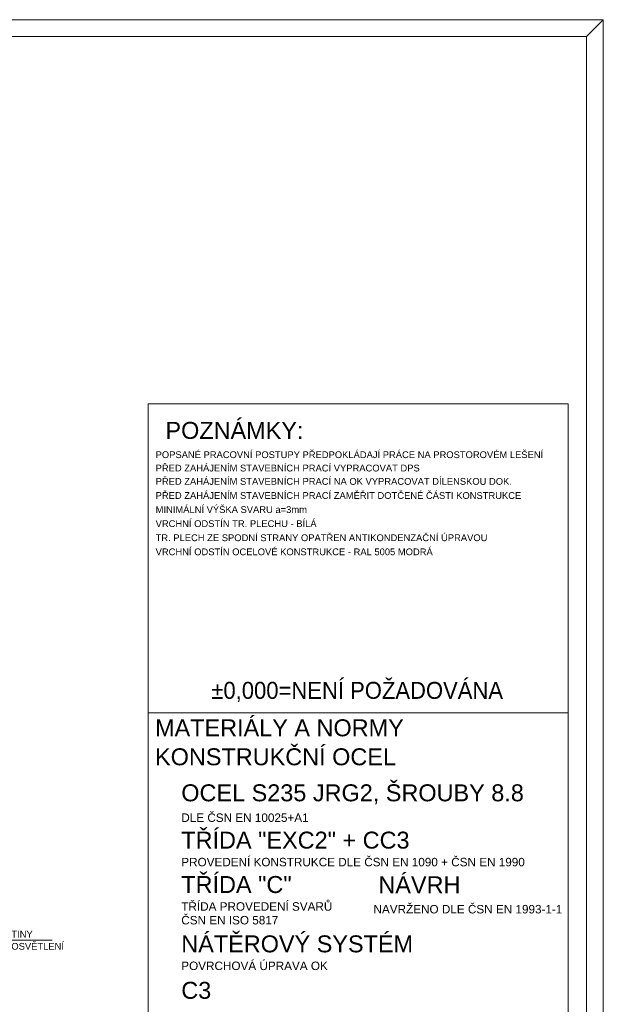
# Model space of a CAD drawing. Header units: metres. Extents: x 212 to 317, y 37 to 97.
# Tile 52 of 52: x 300 to 317, y 67 to 97. Entities that reach past the tile are written whole.
import ezdxf

# ---------------------------------------------------------------- set-up
doc = ezdxf.new("R2010")
doc.units = ezdxf.units.M
for name, color, linetype, lineweight in [('POPIS', 7, 'Continuous', 13), ('SRAFY', 254, 'Continuous', 18), ('Standard', 7, 'Continuous', 40)]:
    doc.layers.add(name, color=color, linetype=linetype, lineweight=lineweight)
doc.styles.add('ARIAL', font='ARIAL.TTF')

msp = doc.modelspace()

# ---------------------------------------------------------------- linework, layer by layer
at = {"layer": 'POPIS', "color": 204, "linetype": 'Continuous', "lineweight": 13}
for p, q in [((303.436, 85.178), (315.836, 85.178)), ((315.836, 85.178), (303.436, 85.178)), ((303.436, 66.808), (303.436, 85.178)), ((315.836, 66.808), (315.836, 85.178)), ((303.436, 76.071), (315.836, 76.071))]:
    msp.add_line(p, q, dxfattribs=at)
at = {"layer": 'SRAFY', "color": 136, "linetype": 'Continuous', "lineweight": 18}
for p, q in [((316.369, 96.508), (316.869, 96.508)), ((316.369, 96.008), (316.869, 96.508)), ((316.869, 96.508), (316.869, 96.008)), ((316.869, 96.508), (316.869, 96.008)), ((316.869, 96.508), (316.869, 96.008)), ((316.869, 96.508), (316.869, 96.008))]:
    msp.add_line(p, q, dxfattribs=at)
for points in [[(211.869, 37.108), (316.869, 37.108), (316.869, 96.508), (211.869, 96.508), (211.869, 37.108)], [(212.369, 37.608), (316.369, 37.608), (316.369, 96.008), (212.369, 96.008), (212.369, 37.608)]]:
    msp.add_lwpolyline(points, dxfattribs=at)
at = {"layer": 'Standard', "color": 7, "linetype": 'Continuous', "lineweight": 13}
msp.add_line((295.763, 69.368), (300.61, 69.368), dxfattribs=at)

# ---------------------------------------------------------------- texts
at = {"layer": 'POPIS', "color": 204, "linetype": 'Continuous', "lineweight": 13, "attachment_point": 7, "style": 'ARIAL'}
for s, insert, char_height, width in [('\\W0.99;POZNÁMKY:', (303.951, 84.141), 0.5, 0.2478), ('\\W0.99;POPSANÉ\\~PRACOVNÍ\\~POSTUPY\\~PŘEDPOKLÁDAJÍ\\~PRÁCE\\~NA\\~PROSTOROVÉM\\~LEŠENÍ', (303.661, 83.578), 0.2, 0.09912), ('\\W0.99;PŘED\\~ZAHÁJENÍM\\~STAVEBNÍCH\\~PRACÍ\\~VYPRACOVAT\\~DPS', (303.661, 83.184), 0.2, 0.09912), ('\\W0.99;PŘED\\~ZAHÁJENÍM\\~STAVEBNÍCH\\~PRACÍ\\~NA\\~OK\\~VYPRACOVAT\\~DÍLENSKOU\\~DOK.', (303.661, 82.791), 0.2, 0.09912), ('\\W0.99;PŘED\\~ZAHÁJENÍM\\~STAVEBNÍCH\\~PRACÍ\\~ZAMĚŘIT\\~DOTČENÉ\\~ČÁSTI\\~KONSTRUKCE', (303.661, 82.375), 0.2, 0.09912), ('\\W0.99;MINIMÁLNÍ\\~VÝŠKA\\~SVARU\\~a=3mm', (303.661, 81.96), 0.2, 0.09912), ('\\W0.99;VRCHNÍ\\~ODSTÍN\\~TR.\\~PLECHU\\~-\\~BÍLÁ', (303.661, 81.545), 0.2, 0.09912), ('\\W0.99;TR.\\~PLECH\\~ZE\\~SPODNÍ\\~STRANY\\~OPATŘEN\\~ANTIKONDENZAČNÍ\\~ÚPRAVOU', (303.661, 81.129), 0.2, 0.09912), ('\\W0.99;VRCHNÍ\\~ODSTÍN\\~OCELOVÉ\\~KONSTRUKCE\\~-\\~RAL\\~5005\\~MODRÁ', (303.661, 80.714), 0.2, 0.09912), ('\\W0.99;MATERIÁLY\\~A\\~NORMY', (303.644, 75.371), 0.5, 0.2478), ('\\W0.99;KONSTRUKČNÍ\\~OCEL', (303.644, 74.516), 0.5, 0.2478), ('\\W0.99;OCEL\\~S235\\~JRG2,\\~ŠROUBY\\~8.8', (304.418, 73.368), 0.5, 0.2478), ('\\W0.99;DLE\\~ČSN\\~EN\\~10025+A1', (304.418, 72.849), 0.25, 0.1239), ('\\W0.99;TŘÍDA\\~"EXC2"\\~+\\~CC3', (304.418, 72.059), 0.5, 0.2478), ('\\W0.99;PROVEDENÍ\\~KONSTRUKCE\\~DLE\\~ČSN\\~EN\\~1090\\~+\\~ČSN\\~EN\\~1990', (304.418, 71.54), 0.25, 0.1239), ('\\W0.99;TŘÍDA\\~"C"', (304.418, 70.75), 0.5, 0.2478), ('\\W0.99;NÁVRH', (310.233, 70.75), 0.5, 0.2478), ('\\W0.99;TŘÍDA\\~PROVEDENÍ\\~SVARŮ', (304.418, 70.231), 0.25, 0.1239), ('\\W0.99;NAVRŽENO\\~DLE\\~ČSN\\~EN\\~1993-1-1', (310.089, 70.151), 0.25, 0.1239), ('\\W0.99;ČSN\\~EN\\~ISO\\~5817', (304.418, 69.827), 0.25, 0.1239), ('\\W0.99;PO\\~MONTÁŽI\\~STŘEŠNÍ\\~KRYTINY', (295.763, 69.441), 0.2, 0.09912), ('\\W0.99;NÁTĚROVÝ\\~SYSTÉM', (304.418, 69), 0.5, 0.2478), ('\\W0.99;OPĚTOVNĚ\\~NAMONTOVAT\\~OSVĚTLENÍ', (295.763, 69.082), 0.2, 0.09912), ('\\W0.99;POVRCHOVÁ\\~ÚPRAVA\\~OK', (304.418, 68.481), 0.25, 0.1239), ('\\W0.99;C3', (304.418, 67.63), 0.5, 0.2478)]:
    msp.add_mtext(s, dxfattribs=dict(at, insert=insert, char_height=char_height, width=width))
at = {"layer": 'POPIS', "color": 7, "linetype": 'Continuous', "lineweight": 13, "insert": (305.305, 76.389), "char_height": 0.5, "width": 0.23343, "attachment_point": 7, "style": 'ARIAL'}
msp.add_mtext('\\W0.93;±0,000=NENÍ\\~POŽADOVÁNA', dxfattribs=at)

doc.saveas('drawing.dxf')
